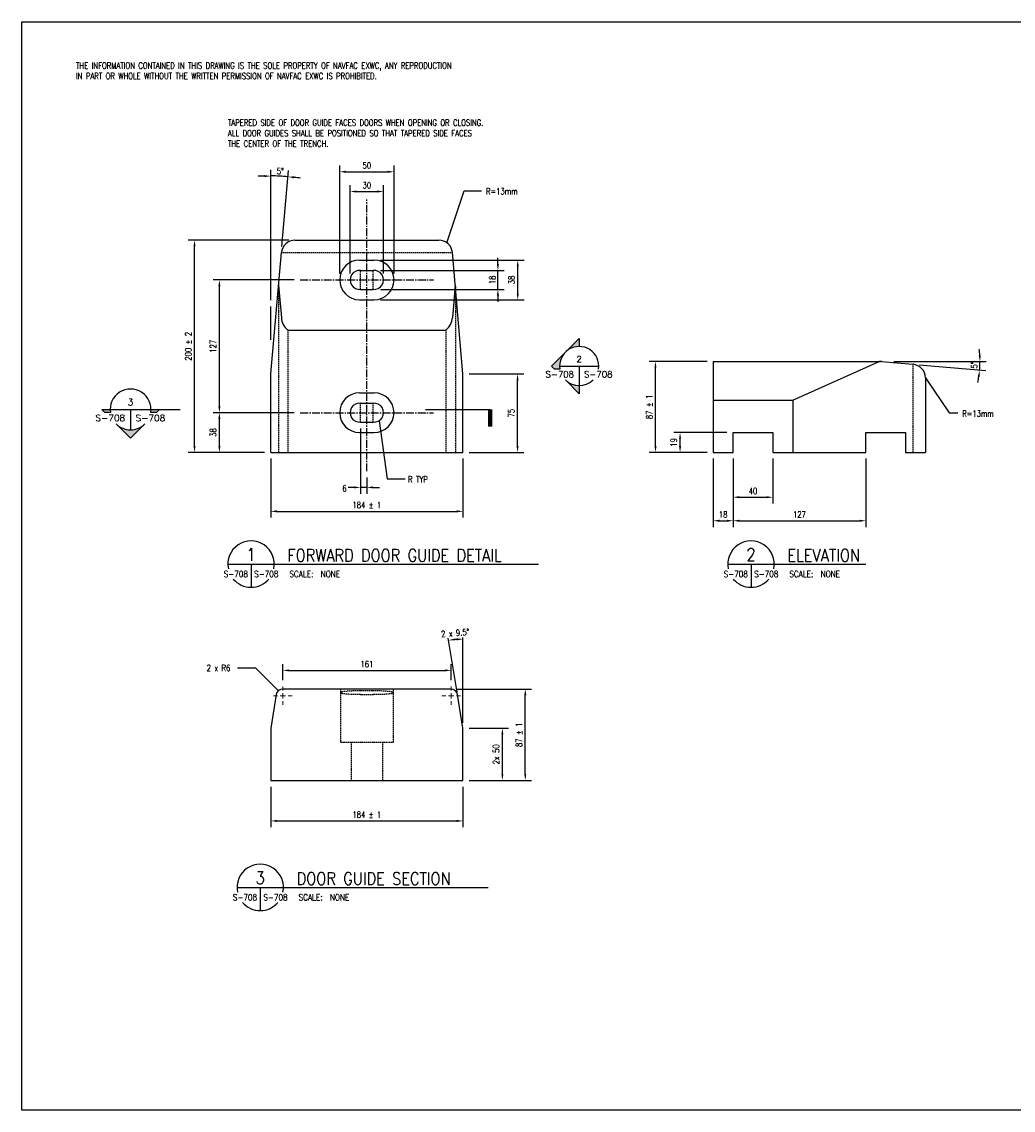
# Model space of a CAD drawing. Header units: millimetres. Extents: x 0 to 1549, y 0 to 1041.
# Tile 1 of 2: x 0 to 949, y 0 to 1041. Entities that reach past the tile are written whole.
import ezdxf
from ezdxf.enums import TextEntityAlignment as Align

# ---------------------------------------------------------------- set-up
doc = ezdxf.new("R2010")
doc.units = ezdxf.units.MM
doc.linetypes.add('CENTER2', pattern=[1.125, 0.75, -0.125, 0.125, -0.125])
doc.linetypes.add('HIDDEN2', pattern=[0.1875, 0.125, -0.0625])
doc.layers.add('NPLT', color=191, linetype='Continuous', plot=False)
for name, color, linetype in [('S-ANNO-DIMS', 2, 'Continuous'), ('S-ANNO-SYMB', 4, 'Continuous'), ('S-ANNO-SYMB_5', 5, 'Continuous'), ('S-ANNO-TEXT', 3, 'Continuous'), ('S-ANNO-TEXT1_4', 14, 'Continuous'), ('S-DETL-STLS', 3, 'Continuous'), ('S-SDEL-CNTR', 1, 'CENTER2'), ('S-SDEL-DIMS', 3, 'Continuous'), ('S-SDEL-HIDD', 8, 'HIDDEN2'), ('S-SDEL-LW25', 3, 'Continuous')]:
    doc.layers.add(name, color=color, linetype=linetype)
doc.layers.add('S-SDEL-TEXT', color=2, linetype='Continuous', lineweight=25)
doc.styles.add('_ACM-G-NOTES', font='romans.shx', dxfattribs={"height": 0.1})
doc.styles.add('ROMANS', font='ROMANS.shx', dxfattribs={"width": 0.8})
doc.styles.add('STD1', font='simplex', dxfattribs={"height": 0.1})
doc.styles.add('Text', font='romans.shx', dxfattribs={"width": 0.8, "height": 3})
doc.dimstyles.new('NFL_1', dxfattribs={"dimscale": 0, "dimtxt": 3, "dimasz": 3, "dimexe": 3, "dimexo": 3, "dimgap": 1.5, "dimtad": 1, "dimdec": 0, "dimzin": 3, "dimdsep": 46, "dimtxsty": 'Text', "dimcen": 3, "dimdle": 3, "dimclrd": 1, "dimclre": 1, "dimclrt": 2, "dimadec": 0, "dimazin": 0, "dimtfac": 0.75, "dimtdec": 0, "dimtmove": 2, "dimatfit": 3, "dimfxl": 0.125, "dimtfillclr": 1, "dimfrac": 2, "dimtolj": 1, "dimtzin": 0, "dimarcsym": 1})

# ---------------------------------------------------------------- blocks, each defined once
blk = doc.blocks.new('SW_CENTERMARKSYMBOL_0')
at = {"color": 0, "linetype": 'Continuous', "lineweight": 0}
for p, q in [((-0.2, 0), (-0.35, 0)), ((0, 0), (-0.1, 0)), ((0, 0.2), (0, 0.35)), ((0, 0), (0, 0.1)), ((0, 0), (0, -0.1)), ((0, 0), (0.1, 0)), ((0.2, 0), (0.35, 0)), ((6.145, 0), (5.995, 0)), ((6.345, 0), (6.245, 0)), ((6.345, 0.2), (6.345, 0.35)), ((6.345, 0), (6.345, 0.1)), ((6.345, 0), (6.345, -0.1)), ((6.345, 0), (6.445, 0)), ((6.545, 0), (6.695, 0)), ((0, -0.2), (0, -0.35)), ((6.345, -0.2), (6.345, -0.35))]:
    blk.add_line(p, q, dxfattribs=at)
blk = doc.blocks.new('*D55')
at = {"layer": 'Defpoints', "color": 0, "transparency": 16777216}
for p in [(238.2, 629.4), (422.2, 629.4), (422.2, 573)]:
    blk.add_point(p, dxfattribs=at)
at = {"layer": 'S-SDEL-DIMS', "color": 1, "lineweight": -2, "transparency": 16777216}
for p, q in [((238.2, 623.4), (238.2, 567)), ((422.2, 623.4), (422.2, 567)), ((244.2, 573), (416.2, 573))]:
    blk.add_line(p, q, dxfattribs=at)
at = {"layer": 'S-SDEL-DIMS', "color": 1, "transparency": 16777216}
for points in [[(244.2, 574), (244.2, 572), (238.2, 573)], [(416.2, 574), (416.2, 572), (422.2, 573)]]:
    blk.add_solid(points, dxfattribs=at)
at = {"layer": 'S-SDEL-DIMS', "color": 2, "transparency": 16777216, "insert": (330.2, 579), "char_height": 6, "attachment_point": 5, "style": 'Text'}
blk.add_mtext('\\A1;184 %%P 1', dxfattribs=at)
blk = doc.blocks.new('*D56')
at = {"layer": 'Defpoints', "color": 0, "transparency": 16777216}
for p in [(324.2, 658.4), (330.2, 611.3), (324.2, 595.9)]:
    blk.add_point(p, dxfattribs=at)
at = {"layer": 'S-SDEL-DIMS', "color": 1, "lineweight": -2, "transparency": 16777216}
for p, q in [((324.2, 652.4), (324.2, 589.9)), ((330.2, 605.3), (330.2, 589.9)), ((318.2, 595.9), (312.2, 595.9)), ((330.2, 595.9), (324.2, 595.9)), ((336.2, 595.9), (342.2, 595.9))]:
    blk.add_line(p, q, dxfattribs=at)
at = {"layer": 'S-SDEL-DIMS', "color": 1, "transparency": 16777216}
for points in [[(318.2, 596.9), (318.2, 594.9), (324.2, 595.9)], [(336.2, 596.9), (336.2, 594.9), (330.2, 595.9)]]:
    blk.add_solid(points, dxfattribs=at)
at = {"layer": 'S-SDEL-DIMS', "color": 2, "transparency": 16777216, "insert": (308.8, 594.9), "char_height": 6, "attachment_point": 5, "style": 'Text'}
blk.add_mtext('\\A1;6', dxfattribs=at)
blk = doc.blocks.new('*D57')
at = {"layer": 'Defpoints', "color": 0, "transparency": 16777216}
for p in [(422.2, 704.4), (474.4, 704.4), (422.2, 629.4)]:
    blk.add_point(p, dxfattribs=at)
at = {"layer": 'S-SDEL-DIMS', "color": 1, "lineweight": -2, "transparency": 16777216}
for p, q in [((428.2, 704.4), (480.4, 704.4)), ((474.4, 635.4), (474.4, 698.4)), ((428.2, 629.4), (480.4, 629.4))]:
    blk.add_line(p, q, dxfattribs=at)
at = {"layer": 'S-SDEL-DIMS', "color": 1, "transparency": 16777216}
for points in [[(473.4, 698.4), (475.4, 698.4), (474.4, 704.4)], [(473.4, 635.4), (475.4, 635.4), (474.4, 629.4)]]:
    blk.add_solid(points, dxfattribs=at)
at = {"layer": 'S-SDEL-DIMS', "color": 2, "transparency": 16777216, "insert": (468.4, 666.9), "char_height": 6, "attachment_point": 5, "rotation": 90, "style": 'Text'}
blk.add_mtext('\\A1;75', dxfattribs=at)
blk = doc.blocks.new('*D58')
at = {"layer": 'Defpoints', "color": 0, "transparency": 16777216}
for p in [(189.1, 667.4), (266.5, 667.4), (238.2, 629.4)]:
    blk.add_point(p, dxfattribs=at)
at = {"layer": 'S-SDEL-DIMS', "color": 1, "lineweight": -2, "transparency": 16777216}
for p, q in [((260.5, 667.4), (183.1, 667.4)), ((189.1, 635.4), (189.1, 661.4)), ((232.2, 629.4), (183.1, 629.4))]:
    blk.add_line(p, q, dxfattribs=at)
at = {"layer": 'S-SDEL-DIMS', "color": 1, "transparency": 16777216}
for points in [[(188.1, 661.4), (190.1, 661.4), (189.1, 667.4)], [(188.1, 635.4), (190.1, 635.4), (189.1, 629.4)]]:
    blk.add_solid(points, dxfattribs=at)
at = {"layer": 'S-SDEL-DIMS', "color": 2, "transparency": 16777216, "insert": (183.1, 648.4), "char_height": 6, "attachment_point": 5, "rotation": 90, "style": 'Text'}
blk.add_mtext('\\A1;38', dxfattribs=at)
blk = doc.blocks.new('*D59')
at = {"layer": 'Defpoints', "color": 0, "transparency": 16777216}
for p in [(189.1, 794.4), (266.5, 794.4), (266.5, 667.4)]:
    blk.add_point(p, dxfattribs=at)
at = {"layer": 'S-SDEL-DIMS', "color": 1, "lineweight": -2, "transparency": 16777216}
for p, q in [((260.5, 794.4), (183.1, 794.4)), ((189.1, 673.4), (189.1, 788.4)), ((260.5, 667.4), (183.1, 667.4))]:
    blk.add_line(p, q, dxfattribs=at)
at = {"layer": 'S-SDEL-DIMS', "color": 1, "transparency": 16777216}
for points in [[(188.1, 788.4), (190.1, 788.4), (189.1, 794.4)], [(188.1, 673.4), (190.1, 673.4), (189.1, 667.4)]]:
    blk.add_solid(points, dxfattribs=at)
at = {"layer": 'S-SDEL-DIMS', "color": 2, "transparency": 16777216, "insert": (183.1, 730.9), "char_height": 6, "attachment_point": 5, "rotation": 90, "style": 'Text'}
blk.add_mtext('\\A1;127', dxfattribs=at)
blk = doc.blocks.new('*D60')
at = {"layer": 'Defpoints', "color": 0, "transparency": 16777216}
for p in [(165.3, 832.4), (261.4, 832.4), (238.2, 629.4)]:
    blk.add_point(p, dxfattribs=at)
at = {"layer": 'S-SDEL-DIMS', "color": 1, "lineweight": -2, "transparency": 16777216}
for p, q in [((255.4, 832.4), (159.3, 832.4)), ((165.3, 635.4), (165.3, 826.4)), ((232.2, 629.4), (159.3, 629.4))]:
    blk.add_line(p, q, dxfattribs=at)
at = {"layer": 'S-SDEL-DIMS', "color": 1, "transparency": 16777216}
for points in [[(164.3, 826.4), (166.3, 826.4), (165.3, 832.4)], [(164.3, 635.4), (166.3, 635.4), (165.3, 629.4)]]:
    blk.add_solid(points, dxfattribs=at)
at = {"layer": 'S-SDEL-DIMS', "color": 2, "transparency": 16777216, "insert": (159.3, 730.9), "char_height": 6, "attachment_point": 5, "rotation": 90, "style": 'Text'}
blk.add_mtext('\\A1;200 %%P 2', dxfattribs=at)
blk = doc.blocks.new('*D61')
at = {"layer": 'Defpoints', "color": 0, "transparency": 16777216}
for p in [(346.2, 879), (314.2, 794.4), (346.2, 794.4)]:
    blk.add_point(p, dxfattribs=at)
at = {"layer": 'S-SDEL-DIMS', "color": 1, "lineweight": -2, "transparency": 16777216}
for p, q in [((314.2, 800.4), (314.2, 885)), ((320.2, 879), (340.2, 879)), ((346.2, 800.4), (346.2, 885))]:
    blk.add_line(p, q, dxfattribs=at)
at = {"layer": 'S-SDEL-DIMS', "color": 1, "transparency": 16777216}
for points in [[(320.2, 880), (320.2, 878), (314.2, 879)], [(340.2, 880), (340.2, 878), (346.2, 879)]]:
    blk.add_solid(points, dxfattribs=at)
at = {"layer": 'S-SDEL-DIMS', "color": 2, "transparency": 16777216, "insert": (330.2, 885), "char_height": 6, "attachment_point": 5, "style": 'Text'}
blk.add_mtext('\\A1;30', dxfattribs=at)
blk = doc.blocks.new('*D62')
at = {"layer": 'Defpoints', "color": 0, "transparency": 16777216}
for p in [(356.2, 897.9), (304.2, 794.4), (356.2, 794.4)]:
    blk.add_point(p, dxfattribs=at)
at = {"layer": 'S-SDEL-DIMS', "color": 1, "lineweight": -2, "transparency": 16777216}
for p, q in [((304.2, 800.4), (304.2, 903.9)), ((310.2, 897.9), (350.2, 897.9)), ((356.2, 800.4), (356.2, 903.9))]:
    blk.add_line(p, q, dxfattribs=at)
at = {"layer": 'S-SDEL-DIMS', "color": 1, "transparency": 16777216}
for points in [[(310.2, 898.9), (310.2, 896.9), (304.2, 897.9)], [(350.2, 898.9), (350.2, 896.9), (356.2, 897.9)]]:
    blk.add_solid(points, dxfattribs=at)
at = {"layer": 'S-SDEL-DIMS', "color": 2, "transparency": 16777216, "insert": (330.2, 903.9), "char_height": 6, "attachment_point": 5, "style": 'Text'}
blk.add_mtext('\\A1;50', dxfattribs=at)
blk = doc.blocks.new('*D63')
at = {"layer": 'Defpoints', "color": 0, "transparency": 16777216}
for p in [(337.2, 803.4), (455.6, 803.4), (337.2, 785.3)]:
    blk.add_point(p, dxfattribs=at)
at = {"layer": 'S-SDEL-DIMS', "color": 1, "lineweight": -2, "transparency": 16777216}
for p, q in [((455.6, 809.4), (455.6, 815.4)), ((343.2, 803.4), (461.6, 803.4)), ((455.6, 785.3), (455.6, 803.4)), ((343.2, 785.3), (461.6, 785.3)), ((455.6, 779.3), (455.6, 773.3))]:
    blk.add_line(p, q, dxfattribs=at)
at = {"layer": 'S-SDEL-DIMS', "color": 1, "transparency": 16777216}
for points in [[(454.6, 809.4), (456.6, 809.4), (455.6, 803.4)], [(454.6, 779.3), (456.6, 779.3), (455.6, 785.3)]]:
    blk.add_solid(points, dxfattribs=at)
at = {"layer": 'S-SDEL-DIMS', "color": 2, "transparency": 16777216, "insert": (450.2, 794.4), "char_height": 6, "attachment_point": 5, "rotation": 90, "style": 'Text'}
blk.add_mtext('\\A1;18', dxfattribs=at)
blk = doc.blocks.new('*D64')
at = {"layer": 'Defpoints', "color": 0, "transparency": 16777216}
for p in [(337.2, 813.4), (474.6, 813.4), (337.2, 775.4)]:
    blk.add_point(p, dxfattribs=at)
at = {"layer": 'S-SDEL-DIMS', "color": 1, "lineweight": -2, "transparency": 16777216}
for p, q in [((343.2, 813.4), (480.6, 813.4)), ((474.6, 781.4), (474.6, 807.4)), ((343.2, 775.4), (480.6, 775.4))]:
    blk.add_line(p, q, dxfattribs=at)
at = {"layer": 'S-SDEL-DIMS', "color": 1, "transparency": 16777216}
for points in [[(473.6, 807.4), (475.6, 807.4), (474.6, 813.4)], [(473.6, 781.4), (475.6, 781.4), (474.6, 775.4)]]:
    blk.add_solid(points, dxfattribs=at)
at = {"layer": 'S-SDEL-DIMS', "color": 2, "transparency": 16777216, "insert": (468.6, 794.4), "char_height": 6, "attachment_point": 5, "rotation": 90, "style": 'Text'}
blk.add_mtext('\\A1;38', dxfattribs=at)
blk = doc.blocks.new('*D65')
at = {"layer": 'Defpoints', "color": 0, "transparency": 16777216}
for p in [(243.8, 893.7), (248.4, 820.5), (238.2, 769), (238.2, 737.2), (238.2, 704.4)]:
    blk.add_point(p, dxfattribs=at)
at = {"layer": 'S-SDEL-DIMS', "color": 1, "lineweight": -2, "transparency": 16777216}
for p, q in [((238.2, 775), (238.2, 899.8)), ((248.9, 826.5), (255.3, 899.1))]:
    blk.add_line(p, q, dxfattribs=at)
for start, end in [(91.8147, 93.6293), (85, 90), (81.3707, 83.1853)]:
    blk.add_arc((238.2, 704.4), 189.5, start, end, dxfattribs=at)
at = {"layer": 'S-SDEL-DIMS', "color": 1, "transparency": 16777216}
for points in [[(232.2, 894.7), (232.3, 892.7), (238.2, 893.8)], [(260.6, 891.5), (260.8, 893.5), (254.8, 893.1)]]:
    blk.add_solid(points, dxfattribs=at)
at = {"layer": 'S-SDEL-DIMS', "color": 2, "transparency": 16777216, "insert": (247.3, 898.4), "char_height": 6, "attachment_point": 5, "rotation": 357.321, "style": 'Text'}
blk.add_mtext('\\A1;5°', dxfattribs=at)
blk = doc.blocks.new('*D66')
at = {"layer": 'Defpoints', "color": 0, "transparency": 16777216}
for p in [(822.8, 716.3), (834.6, 716.3), (852.7, 716.3), (852.8, 713.7), (916.7, 710.8)]:
    blk.add_point(p, dxfattribs=at)
at = {"layer": 'S-SDEL-DIMS', "color": 1, "lineweight": -2, "transparency": 16777216}
for p, q in [((858.7, 716.3), (922.9, 716.3)), ((858.8, 713.1), (922.5, 707.6))]:
    blk.add_line(p, q, dxfattribs=at)
for start, end in [(3.6543, 7.3085), (355, 360), (347.6915, 351.3457)]:
    blk.add_arc((822.8, 716.3), 94.1, start, end, dxfattribs=at)
at = {"layer": 'S-SDEL-DIMS', "color": 1, "transparency": 16777216}
for points in [[(917.7, 722.3), (915.7, 722.2), (916.9, 716.3)], [(914.8, 702.2), (916.8, 702), (916.5, 708.1)]]:
    blk.add_solid(points, dxfattribs=at)
at = {"layer": 'S-SDEL-DIMS', "color": 2, "transparency": 16777216, "insert": (911.4, 712.9), "char_height": 6, "attachment_point": 5, "rotation": 87.7889, "style": 'Text'}
blk.add_mtext('\\A1;5°', dxfattribs=at)
blk = doc.blocks.new('*D67')
at = {"layer": 'Defpoints', "color": 0, "transparency": 16777216}
for p in [(629.9, 648.4), (680.7, 648.4), (661.7, 629.4)]:
    blk.add_point(p, dxfattribs=at)
at = {"layer": 'S-SDEL-DIMS', "color": 1, "lineweight": -2, "transparency": 16777216}
for p, q in [((674.7, 648.4), (623.9, 648.4)), ((629.9, 635.4), (629.9, 642.4)), ((655.7, 629.4), (623.9, 629.4))]:
    blk.add_line(p, q, dxfattribs=at)
at = {"layer": 'S-SDEL-DIMS', "color": 1, "transparency": 16777216}
for points in [[(628.9, 642.4), (630.9, 642.4), (629.9, 648.4)], [(628.9, 635.4), (630.9, 635.4), (629.9, 629.4)]]:
    blk.add_solid(points, dxfattribs=at)
at = {"layer": 'S-SDEL-DIMS', "color": 2, "transparency": 16777216, "insert": (623.9, 638.9), "char_height": 6, "attachment_point": 5, "rotation": 90, "style": 'Text'}
blk.add_mtext('\\A1;19', dxfattribs=at)
blk = doc.blocks.new('*D68')
at = {"layer": 'Defpoints', "color": 0, "transparency": 16777216}
for p in [(661.7, 629.4), (680.7, 629.4), (680.7, 564)]:
    blk.add_point(p, dxfattribs=at)
at = {"layer": 'S-SDEL-DIMS', "color": 1, "lineweight": -2, "transparency": 16777216}
for p, q in [((661.7, 623.4), (661.7, 558)), ((680.7, 623.4), (680.7, 558)), ((667.7, 564), (674.7, 564))]:
    blk.add_line(p, q, dxfattribs=at)
at = {"layer": 'S-SDEL-DIMS', "color": 1, "transparency": 16777216}
for points in [[(667.7, 565), (667.7, 563), (661.7, 564)], [(674.7, 565), (674.7, 563), (680.7, 564)]]:
    blk.add_solid(points, dxfattribs=at)
at = {"layer": 'S-SDEL-DIMS', "color": 2, "transparency": 16777216, "insert": (671.2, 570), "char_height": 6, "attachment_point": 5, "style": 'Text'}
blk.add_mtext('\\A1;18', dxfattribs=at)
blk = doc.blocks.new('*D69')
at = {"layer": 'Defpoints', "color": 0, "transparency": 16777216}
for p in [(680.7, 629.4), (718.7, 629.4), (718.7, 586.5)]:
    blk.add_point(p, dxfattribs=at)
at = {"layer": 'S-SDEL-DIMS', "color": 1, "lineweight": -2, "transparency": 16777216}
for p, q in [((680.7, 623.4), (680.7, 580.5)), ((718.7, 623.4), (718.7, 580.5)), ((686.7, 586.5), (712.7, 586.5))]:
    blk.add_line(p, q, dxfattribs=at)
at = {"layer": 'S-SDEL-DIMS', "color": 1, "transparency": 16777216}
for points in [[(686.7, 587.5), (686.7, 585.5), (680.7, 586.5)], [(712.7, 587.5), (712.7, 585.5), (718.7, 586.5)]]:
    blk.add_solid(points, dxfattribs=at)
at = {"layer": 'S-SDEL-DIMS', "color": 2, "transparency": 16777216, "insert": (699.7, 592.5), "char_height": 6, "attachment_point": 5, "style": 'Text'}
blk.add_mtext('\\A1;40', dxfattribs=at)
blk = doc.blocks.new('*D70')
at = {"layer": 'Defpoints', "color": 0, "transparency": 16777216}
for p in [(680.7, 629.4), (807.7, 629.4), (807.7, 564)]:
    blk.add_point(p, dxfattribs=at)
at = {"layer": 'S-SDEL-DIMS', "color": 1, "lineweight": -2, "transparency": 16777216}
for p, q in [((680.7, 623.4), (680.7, 558)), ((807.7, 623.4), (807.7, 558)), ((686.7, 564), (801.7, 564))]:
    blk.add_line(p, q, dxfattribs=at)
at = {"layer": 'S-SDEL-DIMS', "color": 1, "transparency": 16777216}
for points in [[(686.7, 565), (686.7, 563), (680.7, 564)], [(801.7, 565), (801.7, 563), (807.7, 564)]]:
    blk.add_solid(points, dxfattribs=at)
at = {"layer": 'S-SDEL-DIMS', "color": 2, "transparency": 16777216, "insert": (744.2, 570), "char_height": 6, "attachment_point": 5, "style": 'Text'}
blk.add_mtext('\\A1;127', dxfattribs=at)
blk = doc.blocks.new('*D71')
at = {"layer": 'Defpoints', "color": 0, "transparency": 16777216}
for p in [(606.4, 716.4), (661.7, 716.4), (661.7, 629.4)]:
    blk.add_point(p, dxfattribs=at)
at = {"layer": 'S-SDEL-DIMS', "color": 1, "lineweight": -2, "transparency": 16777216}
for p, q in [((655.7, 716.4), (600.4, 716.4)), ((606.4, 635.4), (606.4, 710.4)), ((655.7, 629.4), (600.4, 629.4))]:
    blk.add_line(p, q, dxfattribs=at)
at = {"layer": 'S-SDEL-DIMS', "color": 1, "transparency": 16777216}
for points in [[(605.4, 710.4), (607.4, 710.4), (606.4, 716.4)], [(605.4, 635.4), (607.4, 635.4), (606.4, 629.4)]]:
    blk.add_solid(points, dxfattribs=at)
at = {"layer": 'S-SDEL-DIMS', "color": 2, "transparency": 16777216, "insert": (600.4, 672.9), "char_height": 6, "attachment_point": 5, "rotation": 90, "style": 'Text'}
blk.add_mtext('\\A1;87 %%P 1', dxfattribs=at)
blk = doc.blocks.new('GH2028')
h = blk.add_hatch(color=0)
h.paths.add_polyline_path([(0, 0.442), (-0.221, 0.221, -0.198912), (0, 0.312)])
h.paths.add_polyline_path([(-0.221, 0.221), (-0.442, 0), (-0.395, -0.047), (-0.309, -0.047, -0.238539)])
h.paths.add_polyline_path([(0, -0.312, -0.198912), (-0.221, -0.221), (0, -0.442)])
at = {"color": 0}
blk.add_line((-0.312, 0), (0.312, 0), dxfattribs=at)
for points in [[(-0.309, -0.047), (-0.395, -0.047), (-0.442, 0), (0, 0.442), (0, 0.312)], [(0, 0), (0, -0.442), (-0.221, -0.221)]]:
    blk.add_lwpolyline(points, dxfattribs=at)
for start, end in [(351.3339, 188.6661), (225, 315)]:
    blk.add_arc((0, 0), 0.312, start, end, dxfattribs=at)
at = {"color": 0, "linetype": 'ByBlock', "lineweight": -2, "style": 'STD1'}
blk.add_attdef('NUM', text='', height=0.1, dxfattribs=at).set_placement((-0.001, 0.06), align=Align.CENTER)
blk.add_attdef('APPLIES', text='', height=0.1, dxfattribs=at).set_placement((-0.083, -0.181), align=Align.RIGHT)
for tag, p in [('DRAWN', (0.077, -0.181)), ('NOTE', (0.244, -0.386))]:
    blk.add_attdef(tag, p, '', height=0.1, dxfattribs=at)
blk = doc.blocks.new('*D72')
at = {"layer": 'Defpoints', "color": 0, "transparency": 16777216}
for p in [(238.2, 315.5), (422.2, 315.5), (422.2, 276.8)]:
    blk.add_point(p, dxfattribs=at)
at = {"layer": 'S-SDEL-DIMS', "color": 1, "lineweight": -2, "transparency": 16777216}
for p, q in [((238.2, 309.5), (238.2, 270.8)), ((422.2, 309.5), (422.2, 270.8)), ((244.2, 276.8), (416.2, 276.8))]:
    blk.add_line(p, q, dxfattribs=at)
at = {"layer": 'S-SDEL-DIMS', "color": 1, "transparency": 16777216}
for points in [[(244.2, 277.8), (244.2, 275.8), (238.2, 276.8)], [(416.2, 277.8), (416.2, 275.8), (422.2, 276.8)]]:
    blk.add_solid(points, dxfattribs=at)
at = {"layer": 'S-SDEL-DIMS', "color": 2, "transparency": 16777216, "insert": (330.2, 282.8), "char_height": 6, "attachment_point": 5, "style": 'Text'}
blk.add_mtext('\\A1;184 %%P 1', dxfattribs=at)
blk = doc.blocks.new('*D73')
at = {"layer": 'Defpoints', "color": 0, "transparency": 16777216}
for p in [(410.7, 402.9), (481.8, 402.9), (422.2, 315.5)]:
    blk.add_point(p, dxfattribs=at)
at = {"layer": 'S-SDEL-DIMS', "color": 1, "lineweight": -2, "transparency": 16777216}
for p, q in [((416.7, 402.9), (487.8, 402.9)), ((481.8, 321.5), (481.8, 396.9)), ((428.2, 315.5), (487.8, 315.5))]:
    blk.add_line(p, q, dxfattribs=at)
at = {"layer": 'S-SDEL-DIMS', "color": 1, "transparency": 16777216}
for points in [[(480.8, 396.9), (482.8, 396.9), (481.8, 402.9)], [(480.8, 321.5), (482.8, 321.5), (481.8, 315.5)]]:
    blk.add_solid(points, dxfattribs=at)
at = {"layer": 'S-SDEL-DIMS', "color": 2, "transparency": 16777216, "insert": (475.8, 359.2), "char_height": 6, "attachment_point": 5, "rotation": 90, "style": 'Text'}
blk.add_mtext('\\A1;87 %%P 1', dxfattribs=at)
blk = doc.blocks.new('*D74')
at = {"layer": 'Defpoints', "color": 0, "transparency": 16777216}
for p in [(422.2, 365.5), (459.9, 365.5), (422.2, 315.5)]:
    blk.add_point(p, dxfattribs=at)
at = {"layer": 'S-SDEL-DIMS', "color": 1, "lineweight": -2, "transparency": 16777216}
for p, q in [((428.2, 365.5), (465.9, 365.5)), ((459.9, 321.5), (459.9, 359.5)), ((428.2, 315.5), (465.9, 315.5))]:
    blk.add_line(p, q, dxfattribs=at)
at = {"layer": 'S-SDEL-DIMS', "color": 1, "transparency": 16777216}
for points in [[(458.9, 359.5), (460.9, 359.5), (459.9, 365.5)], [(458.9, 321.5), (460.9, 321.5), (459.9, 315.5)]]:
    blk.add_solid(points, dxfattribs=at)
at = {"layer": 'S-SDEL-DIMS', "color": 2, "transparency": 16777216, "insert": (453.9, 340.5), "char_height": 6, "attachment_point": 5, "rotation": 90, "style": 'Text'}
blk.add_mtext('\\A1;2x 50', dxfattribs=at)
blk = doc.blocks.new('*D75')
at = {"layer": 'Defpoints', "color": 0, "transparency": 16777216}
for p in [(410.9, 420.8), (249.7, 405.4), (410.9, 405.4)]:
    blk.add_point(p, dxfattribs=at)
at = {"layer": 'S-SDEL-DIMS', "color": 1, "lineweight": -2, "transparency": 16777216}
for p, q in [((249.7, 411.4), (249.7, 426.8)), ((255.7, 420.8), (404.9, 420.8)), ((410.9, 411.4), (410.9, 426.8))]:
    blk.add_line(p, q, dxfattribs=at)
at = {"layer": 'S-SDEL-DIMS', "color": 1, "transparency": 16777216}
for points in [[(255.7, 421.8), (255.7, 419.8), (249.7, 420.8)], [(404.9, 421.8), (404.9, 419.8), (410.9, 420.8)]]:
    blk.add_solid(points, dxfattribs=at)
at = {"layer": 'S-SDEL-DIMS', "color": 2, "transparency": 16777216, "insert": (330.3, 426.8), "char_height": 6, "attachment_point": 5, "style": 'Text'}
blk.add_mtext('\\A1;161', dxfattribs=at)
blk = doc.blocks.new('GH2027')
h = blk.add_hatch(color=0)
h.paths.add_polyline_path([(-0.312, 0), (-0.442, 0), (-0.395, -0.047), (-0.309, -0.047, -0.037831)])
h.paths.add_polyline_path([(0.221, -0.221, -0.414214), (-0.221, -0.221), (0, -0.442)])
h.paths.add_polyline_path([(0.442, 0), (0.312, 0, -0.037831), (0.309, -0.047), (0.395, -0.047)])
at = {"color": 0}
blk.add_line((0, 0), (0, -0.312), dxfattribs=at)
for points in [[(0.309, -0.047, 1.163965), (-0.309, -0.047), (-0.395, -0.047), (-0.442, 0), (0.442, 0), (0.395, -0.047)], [(-0.221, -0.221, 0.414214), (0.221, -0.221), (0, -0.442)]]:
    blk.add_lwpolyline(points, format="xyb", close=True, dxfattribs=at)
at = {"color": 0, "linetype": 'ByBlock', "lineweight": -2, "style": '_ACM-G-NOTES'}
blk.add_attdef('NUM', text='', height=0.1, dxfattribs=at).set_placement((-0.001, 0.06), align=Align.CENTER)
blk.add_attdef('APPLIES', text='', height=0.1, dxfattribs=at).set_placement((-0.083, -0.181), align=Align.RIGHT)
for tag, p in [('DRAWN', (0.077, -0.181)), ('NOTE', (0.244, -0.386))]:
    blk.add_attdef(tag, p, '', height=0.1, dxfattribs=at)

msp = doc.modelspace()

# ---------------------------------------------------------------- linework, layer by layer
at = {"layer": 'NPLT'}
msp.add_lwpolyline([(0, 1041.4), (1549.4, 1041.4), (1549.4, 0), (0, 0)], close=True, dxfattribs=at)
at = {"layer": 'S-ANNO-DIMS', "lineweight": 25}
msp.add_arc((422.2, 366.3), 84.4, 94.0741, 95.4259, dxfattribs=at)
at = {"layer": 'S-ANNO-SYMB_5', "lineweight": -3}
for p, q in [((123.6, 670.5), (151.7, 670.5)), ((386.4, 670.5), (448.2, 670.5))]:
    msp.add_line(p, q, dxfattribs=at)
at = {"layer": 'S-ANNO-SYMB_5'}
for p, q in [((197.2, 522.5), (254.2, 522.5)), ((219.4, 522.5), (219.4, 500.3)), ((254.2, 522.5), (494.3, 522.5)), ((675.6, 522.5), (732.6, 522.5)), ((697.8, 522.5), (697.8, 500.3)), ((732.6, 522.5), (807.8, 522.5)), ((206, 213.2), (263, 213.2)), ((228.2, 213.2), (228.2, 191)), ((263, 213.2), (446.2, 213.2))]:
    msp.add_line(p, q, dxfattribs=at)
at = {"layer": 'S-ANNO-SYMB_5', "lineweight": -3, "const_width": 4}
msp.add_lwpolyline([(448.2, 654.1), (448.2, 670.5)], dxfattribs=at)
at = {"layer": 'S-ANNO-SYMB_5'}
for centre, start, end in [((219.4, 522.5), 348.1652, 191.8348), ((697.8, 522.5), 348.1652, 191.8348), ((219.4, 522.5), 220.0956, 319.9044), ((697.8, 522.5), 220.0956, 319.9044), ((228.2, 213.2), 348.1652, 191.8348), ((228.2, 213.2), 220.0956, 319.9044)]:
    msp.add_arc(centre, 22.2, start, end, dxfattribs=at)
at = {"layer": 'S-DETL-STLS', "lineweight": -3}
for p, q in [((243.5, 397.6), (238.2, 365.5)), ((410.7, 402.9), (249.7, 402.9)), ((422.2, 365.5), (417, 397.6)), ((238.2, 365.5), (238.2, 315.5)), ((422.2, 315.5), (422.2, 365.5)), ((238.2, 315.5), (422.2, 315.5))]:
    msp.add_line(p, q, dxfattribs=at)
for centre, start, end in [((249.7, 396.6), 90, 170.5), ((410.7, 396.6), 9.5, 90)]:
    msp.add_arc(centre, 6.35, start, end, dxfattribs=at)
at = {"layer": 'S-SDEL-CNTR', "ltscale": 10}
for p, q in [((330.2, 611.3), (330.2, 871.3)), ((266.5, 794.4), (394, 794.4)), ((266.5, 667.4), (394, 667.4))]:
    msp.add_line(p, q, dxfattribs=at)
at = {"layer": 'S-SDEL-DIMS'}
for p, q in [((238.2, 737.2), (238.2, 769)), ((416.6, 400.1), (408, 451.5)), ((422.2, 370.7), (422.2, 452.2))]:
    msp.add_line(p, q, dxfattribs=at)
at = {"layer": 'S-SDEL-DIMS', "color": 1}
msp.add_line((834.6, 716.3), (860.6, 716.3), dxfattribs=at)
at = {"layer": 'S-SDEL-DIMS'}
for points in [[(414.4, 449.4), (414.1, 451.3), (408.3, 449.6)], [(416.2, 451.5), (416.3, 449.5), (422.2, 450.7)]]:
    msp.add_solid(points, dxfattribs=at)
at = {"layer": 'S-SDEL-HIDD', "ltscale": 10}
for p, q in [((248.4, 820.5), (412.1, 820.5)), ((324.2, 785.4), (324.2, 803.4)), ((336.2, 785.4), (336.2, 803.4)), ((245.6, 788.1), (245.6, 629.4)), ((414.9, 788.1), (414.9, 629.4)), ((254.6, 746.4), (254.6, 629.4)), ((405.9, 746.4), (405.9, 629.4)), ((852.8, 713.7), (852.8, 629.4)), ((324.2, 658.4), (324.2, 676.4)), ((336.2, 658.4), (336.2, 676.4)), ((336.7, 401.2), (324, 401.2)), ((324, 397.9), (336.7, 397.9)), ((304.9, 352.1), (324, 352.1)), ((324, 352.1), (336.7, 352.1)), ((336.7, 352.1), (355.7, 352.1))]:
    msp.add_line(p, q, dxfattribs=at)
for centre, major_axis, start_param, end_param in [((324, 399.6), (19.1, 0), 1.570796, 4.712389), ((336.7, 399.6), (19, 0), 4.712389, 7.853982)]:
    msp.add_ellipse(centre, major_axis=major_axis, ratio=0.087489, start_param=start_param, end_param=end_param, dxfattribs=at)
for points in [[(304.9, 402.9), (304.9, 352.1)], [(355.7, 352.1), (355.7, 402.9)], [(315.2, 352.1), (315.2, 315.5)], [(345.4, 315.5), (345.4, 352.1)]]:
    msp.add_open_spline(points, degree=1, dxfattribs=at)
at = {"layer": 'S-SDEL-LW25'}
for p, q in [((261.4, 832.4), (399.1, 832.4)), ((238.2, 704.4), (248.4, 820.5)), ((323.2, 813.4), (337.2, 813.4)), ((422.2, 704.4), (412.1, 820.5)), ((324.2, 803.4), (336.2, 803.4)), ((245.7, 789.4), (248.4, 758.2)), ((324.2, 785.4), (336.2, 785.4)), ((414.8, 789.4), (412.1, 758.2)), ((323.2, 775.4), (337.2, 775.4)), ((254.6, 746.4), (405.9, 746.4)), ((661.7, 716.4), (661.7, 629.4)), ((661.7, 716.4), (821.7, 716.4)), ((737.7, 679.4), (820.5, 716.3)), ((822.8, 716.3), (852.8, 713.7)), ((238.2, 629.4), (238.2, 704.4)), ((422.2, 629.4), (422.2, 704.4)), ((864.7, 700.7), (864.7, 629.4)), ((323.2, 686.4), (337.2, 686.4)), ((661.7, 679.4), (737.7, 679.4)), ((737.7, 679.4), (737.7, 629.4)), ((324.2, 676.4), (336.2, 676.4)), ((324.2, 658.4), (336.2, 658.4)), ((323.2, 648.4), (337.2, 648.4)), ((680.7, 629.4), (680.7, 648.4)), ((680.7, 648.4), (718.7, 648.4)), ((718.7, 648.4), (718.7, 629.4)), ((807.7, 629.4), (807.7, 648.4)), ((807.7, 648.4), (845.7, 648.4)), ((845.7, 648.4), (845.7, 629.4)), ((238.2, 629.4), (422.2, 629.4)), ((661.7, 629.4), (680.7, 629.4)), ((718.7, 629.4), (807.7, 629.4)), ((845.7, 629.4), (864.7, 629.4))]:
    msp.add_line(p, q, dxfattribs=at)
for centre, radius, start, end in [((261.4, 819.4), 13, 90, 175), ((399.1, 819.4), 13, 5, 90), ((323.2, 794.4), 19, 90, 270), ((337.2, 794.4), 19, 270, 90), ((323.3, 794.4), 9.05, 83.9744, 276.0256), ((337.2, 794.4), 9.05, 263.9744, 96.0256), ((264.7, 759.2), 16.3, 183.3258, 231.8119), ((395.8, 759.2), 16.3, 308.1881, 356.6742), ((821.7, 703.3), 13, 85, 95), ((851.7, 700.7), 13, 0, 85), ((323.2, 667.4), 19, 90, 270), ((337.2, 667.4), 19, 270, 90), ((323.3, 667.4), 9.05, 83.9744, 276.0256), ((337.2, 667.4), 9.05, 263.9744, 96.0256)]:
    msp.add_arc(centre, radius, start, end, dxfattribs=at)

# ---------------------------------------------------------------- block references
at = {"layer": 'S-ANNO-SYMB'}
for name, p, xscale, yscale, zscale, values in [('GH2028', (533.4, 712), 60, 60, 60, {'NUM': '2', 'APPLIES': 'S-708', 'DRAWN': 'S-708'}), ('GH2027', (104.1, 670.5), 62.5, 62.5, 62.5, {'NUM': '3', 'APPLIES': 'S-708', 'DRAWN': 'S-708'})]:
    msp.add_blockref(name, p, dxfattribs=dict(at, xscale=xscale, yscale=yscale, zscale=zscale)).add_auto_attribs(values)
at = {"layer": 'S-SDEL-HIDD', "xscale": 25.40000000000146, "yscale": 25.40000000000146, "zscale": 25.40000000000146}
msp.add_blockref('SW_CENTERMARKSYMBOL_0', (249.7, 396.6), dxfattribs=at)

# ---------------------------------------------------------------- texts
at = {"layer": 'S-ANNO-DIMS', "color": 3, "insert": (414.7, 456.6), "char_height": 6, "attachment_point": 5, "rotation": 4.75, "style": 'ROMANS'}
msp.add_mtext('\\A1;2 x 9.5°', dxfattribs=at)
at = {"layer": 'S-ANNO-TEXT', "style": 'ROMANS', "width": 0.85}
for p in [(216.4, 510), (694.8, 510), (225.2, 200.7)]:
    msp.add_text('S-708', height=6, dxfattribs=at).set_placement(p, align=Align.RIGHT)
for s, p in [('S-708', (222.4, 510)), ('SCALE:  NONE', (256.1, 510)), ('S-708', (700.8, 510)), ('SCALE:  NONE', (734.5, 510)), ('S-708', (231.2, 200.7)), ('SCALE:  NONE', (264.9, 200.7))]:
    msp.add_text(s, height=6, dxfattribs=at).set_placement(p)
at = {"layer": 'S-ANNO-TEXT', "lineweight": -3, "char_height": 6, "attachment_point": 1, "style": 'ROMANS'}
for s, insert, width in [('THE INFORMATION CONTAINED IN THIS DRAWING IS THE SOLE PROPERTY OF NAVFAC EXWC, ANY REPRODUCTION IN PART OR WHOLE WITHOUT THE WRITTEN PERMISSION OF NAVFAC EXWC IS PROHIBITED.', (51.9, 1002.5), 398.695), ('TAPERED SIDE OF DOOR GUIDE FACES DOORS WHEN OPENING OR CLOSING. ALL DOOR GUIDES SHALL BE POSITIONED SO THAT TAPERED SIDE FACES THE CENTER OF THE TRENCH.', (197.3, 947.8), 269.181), ('2 x R6', (176.9, 426.2), 47.627)]:
    msp.add_mtext(s, dxfattribs=dict(at, insert=insert, width=width))
at = {"layer": 'S-ANNO-TEXT1_4', "style": 'ROMANS', "width": 0.85}
for s, p in [('1', (219.4, 525.7)), ('2', (697.8, 525.7)), ('3', (228.2, 216.4))]:
    msp.add_text(s, height=12, dxfattribs=at).set_placement(p, align=Align.CENTER)
for s, p in [('FORWARD DOOR GUIDE DETAIL', (254.2, 524.9)), ('ELEVATION', (732.6, 524.9)), ('DOOR GUIDE SECTION', (263, 215.6))]:
    msp.add_text(s, height=12, dxfattribs=at).set_placement(p)
at = {"layer": 'S-SDEL-TEXT', "insert": (444.3, 882.2), "char_height": 6, "width": 22.238, "attachment_point": 1, "style": 'Text'}
msp.add_mtext('R=13mm', dxfattribs=at)
at = {"layer": 'S-SDEL-TEXT', "char_height": 6, "attachment_point": 1, "style": 'ROMANS'}
for s, insert in [('R=13mm', (899.9, 669.5)), ('R TYP', (369.6, 606.6))]:
    msp.add_mtext_dynamic_manual_height_columns(s, width=22.238, gutter_width=30, heights=[0], dxfattribs=dict(at, insert=insert))

# ---------------------------------------------------------------- dimensions: what is measured, and where the dimension line sits
at = {"layer": 'S-SDEL-DIMS'}
for base, p1, p2, text, picture, middle in [((356.2, 897.9), (304.2, 794.4), (356.2, 794.4), '50', '*D62', (330.2, 903.9)), ((422.2, 573), (238.2, 629.4), (422.2, 629.4), '<> %%P 1', '*D55', (330.2, 579)), ((680.7, 564), (661.7, 629.4), (680.7, 629.4), '18', '*D68', (671.2, 570)), ((718.7, 586.5), (680.7, 629.4), (718.7, 629.4), '40', '*D69', (699.7, 592.5)), ((422.2, 276.8), (238.2, 315.5), (422.2, 315.5), '<> %%P 1', '*D72', (330.2, 282.8))]:
    dim = msp.add_linear_dim(base=base, p1=p1, p2=p2, text=text, dimstyle='NFL_1', dxfattribs=at)
    dim.commit()
    dim.dimension.update_dxf_attribs({"geometry": picture, "text_midpoint": middle})
for base, line1, line2, picture, middle in [((243.8, 893.7), ((238.2, 704.4), (248.4, 820.5)), ((238.2, 737.2), (238.2, 769)), '*D65', (247.3, 898.4)), ((916.7, 710.8), ((822.8, 716.3), (852.8, 713.7)), ((834.6, 716.3), (852.7, 716.3)), '*D66', (911.4, 712.9))]:
    dim = msp.add_angular_dim_2l(base=base, line1=line1, line2=line2, dimstyle='NFL_1', dxfattribs=at)
    dim.commit()
    dim.dimension.update_dxf_attribs({"geometry": picture, "text_midpoint": middle, "dimtype": 162})
dim = msp.add_linear_dim(base=(346.2, 879), p1=(314.2, 794.4), p2=(346.2, 794.4), text='30', dimstyle='NFL_1', dxfattribs=at)
dim.commit()
dim.dimension.update_dxf_attribs({"geometry": '*D61', "text_midpoint": (330.2, 879), "dimtype": 160})
for base, p1, p2, text, picture, middle in [((165.3, 832.4), (238.2, 629.4), (261.4, 832.4), '200 %%P 2', '*D60', (159.3, 730.9)), ((606.4, 716.4), (661.7, 629.4), (661.7, 716.4), '<> %%P 1', '*D71', (600.4, 672.9)), ((481.8, 402.9), (422.2, 315.5), (410.7, 402.9), '<> %%P 1', '*D73', (475.8, 359.2)), ((459.9, 365.5), (422.2, 315.5), (422.2, 365.5), '2x <>', '*D74', (453.9, 340.5))]:
    dim = msp.add_linear_dim(base=base, p1=p1, p2=p2, angle=90, text=text, dimstyle='NFL_1', dxfattribs=at)
    dim.commit()
    dim.dimension.update_dxf_attribs({"geometry": picture, "text_midpoint": middle})
for base, p1, p2, picture, middle in [((455.6, 803.4), (337.2, 785.3), (337.2, 803.4), '*D63', (450.2, 794.4)), ((189.1, 667.4), (238.2, 629.4), (266.5, 667.4), '*D58', (189.1, 648.4))]:
    dim = msp.add_linear_dim(base=base, p1=p1, p2=p2, angle=90, dimstyle='NFL_1', dxfattribs=at)
    dim.commit()
    dim.dimension.update_dxf_attribs({"geometry": picture, "text_midpoint": middle, "dimtype": 160})
for base, p1, p2, picture, middle in [((474.6, 813.4), (337.2, 775.4), (337.2, 813.4), '*D64', (468.6, 794.4)), ((189.1, 794.4), (266.5, 667.4), (266.5, 794.4), '*D59', (183.1, 730.9)), ((474.4, 704.4), (422.2, 629.4), (422.2, 704.4), '*D57', (468.4, 666.9)), ((629.9, 648.4), (661.7, 629.4), (680.7, 648.4), '*D67', (623.9, 638.9))]:
    dim = msp.add_linear_dim(base=base, p1=p1, p2=p2, angle=90, dimstyle='NFL_1', dxfattribs=at)
    dim.commit()
    dim.dimension.update_dxf_attribs({"geometry": picture, "text_midpoint": middle})
dim = msp.add_linear_dim(base=(324.2, 595.9), p1=(330.2, 611.3), p2=(324.2, 658.4), dimstyle='NFL_1', dxfattribs=at)
dim.commit()
dim.dimension.update_dxf_attribs({"geometry": '*D56', "text_midpoint": (308.8, 594.9), "dimtype": 160})
for base, p1, p2, picture, middle in [((807.7, 564), (680.7, 629.4), (807.7, 629.4), '*D70', (744.2, 570)), ((410.9, 420.8), (249.7, 405.4), (410.9, 405.4), '*D75', (330.3, 426.8))]:
    dim = msp.add_linear_dim(base=base, p1=p1, p2=p2, dimstyle='NFL_1', dxfattribs=at)
    dim.commit()
    dim.dimension.update_dxf_attribs({"geometry": picture, "text_midpoint": middle})

# ---------------------------------------------------------------- leaders
for points in [[(864.7, 700.7), (887.4, 667.2), (895.6, 667.2)], [(341.9, 659.7), (349.7, 604.1), (367, 604.1)], [(245.6, 401.4), (224, 423), (206.3, 423)]]:
    msp.add_leader(points, dimstyle='NFL_1', dxfattribs=at)
at = {"layer": 'S-SDEL-TEXT'}
msp.add_leader([(406.8, 829.9), (423.3, 879.7), (439.9, 879.7)], dimstyle='NFL_1', override={"dimasz": 3}, dxfattribs=at)

doc.saveas('drawing.dxf')
